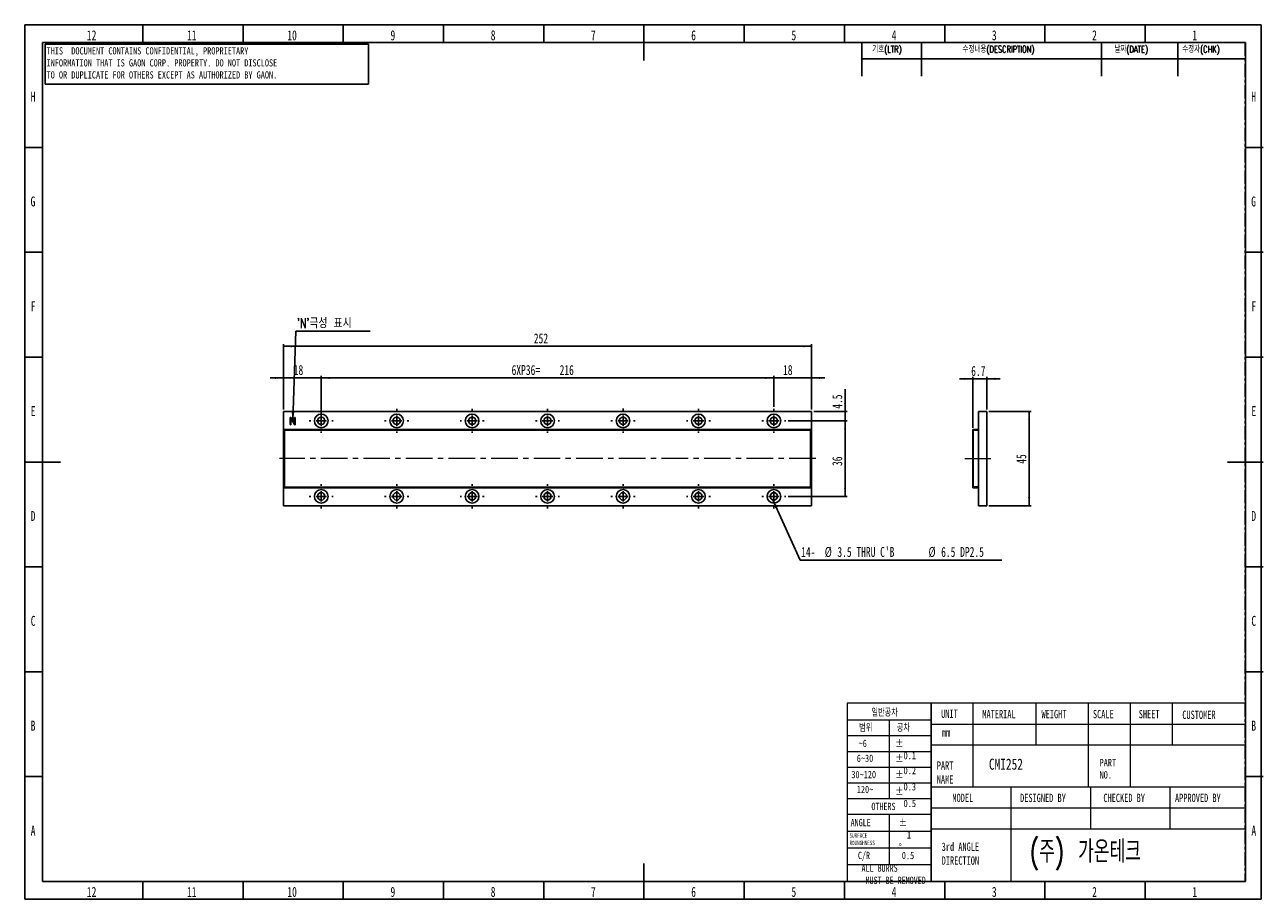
# Model space of a CAD drawing. Header units: millimetres. Extents: x 1 to 593, y 1 to 419.
import ezdxf

# ---------------------------------------------------------------- set-up
doc = ezdxf.new("R2010")
doc.units = ezdxf.units.MM
doc.linetypes.add('CENTER', pattern=[10.16, 6.35, -1.27, 1.27, -1.27])
doc.linetypes.add('CENTERX2', pattern=[20.32, 12.7, -2.54, 2.54, -2.54])
for name, color, linetype in [('CENTER_LINE', 1, 'CENTER'), ('DIM', 7, 'Continuous'), ('FORMAT', 7, 'Continuous')]:
    doc.layers.add(name, color=color, linetype=linetype)
doc.styles.add('SLDTEXTSTYLE0', font='TXT', dxfattribs={"width": 0.7})
doc.styles.add('SLDTEXTSTYLE1', font='TXT', dxfattribs={"width": 0.75})
doc.styles.add('SLDTEXTSTYLE2', font='TXT', dxfattribs={"width": 0.7, "bigfont": 'bigfont'})
doc.styles.add('SLDTEXTSTYLE3', font='TXT', dxfattribs={"width": 0.694444})
doc.dimstyles.new('SLDDIMSTYLE0', dxfattribs={"dimtxt": 5.45083, "dimasz": 4, "dimexe": 0, "dimexo": 0.0625, "dimgap": 1.362708, "dimtad": 1, "dimrnd": 1e-09, "dimzin": 12, "dimdsep": 46, "dimtxsty": 'SLDTEXTSTYLE0', "dimsah": 1, "dimcen": 0.09, "dimadec": 0, "dimazin": 3, "dimtfac": 1, "dimtmove": 0, "dimatfit": 0, "dimfxl": 0, "dimfrac": 2, "dimtolj": 1, "dimtzin": 12, "dimarcsym": 0})
doc.dimstyles.new('SLDDIMSTYLE1', dxfattribs={"dimtxt": 5.45083, "dimasz": 4, "dimexe": 0, "dimexo": 0.0625, "dimgap": 1.362708, "dimtad": 1, "dimrnd": 1e-09, "dimzin": 12, "dimdsep": 46, "dimtxsty": 'SLDTEXTSTYLE0', "dimsah": 1, "dimcen": 0.09, "dimadec": 0, "dimazin": 3, "dimtfac": 1, "dimtofl": 0, "dimtmove": 0, "dimatfit": 3, "dimfxl": 0, "dimfrac": 2, "dimtolj": 1, "dimtzin": 12, "dimarcsym": 0})
doc.dimstyles.new('SLDDIMSTYLE2', dxfattribs={"dimtxt": 0.18, "dimasz": 4, "dimexe": 0, "dimexo": 0.0625, "dimgap": 0, "dimtad": 0, "dimtih": 1, "dimtoh": 1, "dimdec": 0, "dimrnd": 1e-09, "dimzin": 0, "dimdsep": 46, "dimtxsty": 'Standard', "dimsah": 1, "dimcen": 0.09, "dimadec": 0, "dimazin": 0, "dimtfac": 4, "dimtdec": 0, "dimtofl": 0, "dimtmove": 0, "dimatfit": 3, "dimfxl": 0, "dimfrac": 2, "dimtolj": 1, "dimtzin": 0, "dimarcsym": 0})

# ---------------------------------------------------------------- blocks, each defined once
blk = doc.blocks.new('_D')
at = {"layer": 'DIM'}
for p, q in [((124.98, 250.11), (118.63, 250.11)), ((124.98, 235.11), (124.98, 251.11)), ((124.98, 250.11), (142.98, 250.11)), ((142.98, 230.61), (142.98, 251.11)), ((142.98, 250.11), (149.33, 250.11))]:
    blk.add_line(p, q, dxfattribs=at)
for points in [[(124.98, 250.11), (120.98, 250.61), (120.98, 249.61)], [(142.98, 250.11), (146.98, 249.61), (146.98, 250.61)]]:
    blk.add_solid(points, dxfattribs=at)
at = {"layer": 'DIM', "insert": (129.85, 256.25), "char_height": 4.762, "attachment_point": 1, "style": 'SLDTEXTSTYLE0'}
blk.add_mtext('18', dxfattribs=at)
blk = doc.blocks.new('_D_1')
at = {"layer": 'DIM'}
for p, q in [((124.98, 235.11), (124.98, 266.19)), ((376.98, 235.11), (376.98, 266.19)), ((124.98, 265.19), (376.98, 265.19))]:
    blk.add_line(p, q, dxfattribs=at)
for points in [[(124.98, 265.19), (128.98, 264.69), (128.98, 265.69)], [(376.98, 265.19), (372.98, 265.69), (372.98, 264.69)]]:
    blk.add_solid(points, dxfattribs=at)
at = {"layer": 'DIM', "insert": (244.41, 271.33), "char_height": 4.762, "attachment_point": 1, "style": 'SLDTEXTSTYLE0'}
blk.add_mtext('252', dxfattribs=at)
blk = doc.blocks.new('_D_2')
at = {"layer": 'DIM'}
for p, q in [((142.98, 236.36), (142.98, 251.11)), ((142.98, 250.11), (358.98, 250.11)), ((358.98, 236.36), (358.98, 251.11))]:
    blk.add_line(p, q, dxfattribs=at)
for points in [[(142.98, 250.11), (146.98, 249.61), (146.98, 250.61)], [(358.98, 250.11), (354.98, 250.61), (354.98, 249.61)]]:
    blk.add_solid(points, dxfattribs=at)
at = {"layer": 'DIM', "char_height": 4.762, "attachment_point": 1, "style": 'SLDTEXTSTYLE0'}
for s, insert in [('6XP36=', (233.81, 256.25)), ('216', (256.72, 256.25))]:
    blk.add_mtext(s, dxfattribs=dict(at, insert=insert))
blk = doc.blocks.new('_D_3')
at = {"layer": 'DIM'}
for p, q in [((358.98, 250.11), (352.63, 250.11)), ((358.98, 236.36), (358.98, 251.11)), ((358.98, 250.11), (376.98, 250.11)), ((376.98, 235.11), (376.98, 251.11)), ((376.98, 250.11), (383.33, 250.11))]:
    blk.add_line(p, q, dxfattribs=at)
for points in [[(358.98, 250.11), (354.98, 250.61), (354.98, 249.61)], [(376.98, 250.11), (380.98, 249.61), (380.98, 250.61)]]:
    blk.add_solid(points, dxfattribs=at)
at = {"layer": 'DIM', "insert": (363.35, 256.25), "char_height": 4.762, "attachment_point": 1, "style": 'SLDTEXTSTYLE0'}
blk.add_mtext('18', dxfattribs=at)
blk = doc.blocks.new('_D_4')
at = {"layer": 'DIM'}
for p, q in [((392.98, 234.11), (392.98, 244.8)), ((377.98, 234.11), (393.98, 234.11)), ((392.98, 234.11), (392.98, 229.61)), ((365.73, 229.61), (393.98, 229.61)), ((392.98, 229.61), (392.98, 223.26))]:
    blk.add_line(p, q, dxfattribs=at)
for points in [[(392.98, 234.11), (393.48, 238.11), (392.48, 238.11)], [(392.98, 229.61), (392.48, 225.61), (393.48, 225.61)]]:
    blk.add_solid(points, dxfattribs=at)
at = {"layer": 'DIM', "insert": (386.84, 235.4), "char_height": 4.762, "attachment_point": 1, "rotation": 90, "style": 'SLDTEXTSTYLE0'}
blk.add_mtext('4.5', dxfattribs=at)
blk = doc.blocks.new('_D_5')
at = {"layer": 'DIM'}
for p, q in [((365.73, 229.61), (393.98, 229.61)), ((392.98, 229.61), (392.98, 193.61)), ((365.73, 193.61), (393.98, 193.61))]:
    blk.add_line(p, q, dxfattribs=at)
for points in [[(392.98, 229.61), (392.48, 225.61), (393.48, 225.61)], [(392.98, 193.61), (393.48, 197.61), (392.48, 197.61)]]:
    blk.add_solid(points, dxfattribs=at)
at = {"layer": 'DIM', "insert": (386.84, 208.09), "char_height": 4.762, "attachment_point": 1, "rotation": 90, "style": 'SLDTEXTSTYLE0'}
blk.add_mtext('36', dxfattribs=at)
blk = doc.blocks.new('SW_NOTE_0')
at = {"layer": 'DIM', "color": 0}
blk.add_line((96.23, 0), (0, 0), dxfattribs=at)
at = {"layer": 'DIM', "color": 0, "attachment_point": 1, "style": 'SLDTEXTSTYLE0'}
for s, insert, char_height in [('14-', (0.47, 6.24), 4.762), ('%%c', (11.72, 6.24), 4.762), ("3.5 THRU C'B", (17.75, 6.24), 4.7625), ('%%c', (61.24, 6.24), 4.762), ('6.5 DP2.5', (67.27, 6.24), 4.762)]:
    blk.add_mtext(s, dxfattribs=dict(at, insert=insert, char_height=char_height))
blk = doc.blocks.new('SW_NOTE_0_1')
at = {"layer": 'DIM', "color": 0}
blk.add_line((35.43, 0), (0, 0), dxfattribs=at)
at = {"layer": 'DIM', "color": 0, "insert": (0.42, 6.21), "char_height": 4.762, "attachment_point": 1, "style": 'SLDTEXTSTYLE2'}
blk.add_mtext("'N'극성 표시", dxfattribs=at)
blk = doc.blocks.new('SW_CENTERMARKSYMBOL_0')
at = {"layer": 'DIM', "color": 0}
for p, q in [((-41, 0), (-41.75, 0)), ((-36, 0), (-38.5, 0)), ((-36, 5), (-36, 5.75)), ((-36, 0), (-36, 2.5)), ((-36, 0), (-36, -2.5)), ((-36, 0), (-33.5, 0)), ((-31, 0), (-30.25, 0)), ((-5, 0), (-5.75, 0)), ((0, 0), (-2.5, 0)), ((0, 5), (0, 5.75)), ((0, 0), (0, 2.5)), ((0, 0), (0, -2.5)), ((0, 0), (2.5, 0)), ((5, 0), (5.75, 0)), ((31, 0), (30.25, 0)), ((36, 0), (33.5, 0)), ((36, 5), (36, 5.75)), ((36, 0), (36, 2.5)), ((36, 0), (36, -2.5)), ((36, 0), (38.5, 0)), ((41, 0), (41.75, 0)), ((67, 0), (66.25, 0)), ((72, 0), (69.5, 0)), ((72, 5), (72, 5.75)), ((72, 0), (72, 2.5)), ((72, 0), (72, -2.5)), ((72, 0), (74.5, 0)), ((77, 0), (77.75, 0)), ((103, 0), (102.25, 0)), ((108, 0), (105.5, 0)), ((108, 5), (108, 5.87)), ((108, 0), (108, 2.5)), ((108, 0), (108, -2.5)), ((108, 0), (110.5, 0)), ((113, 0), (113.75, 0)), ((139, 0), (138.25, 0)), ((144, 0), (141.5, 0)), ((144, 5), (144, 5.75)), ((144, 0), (144, 2.5)), ((144, 0), (144, -2.5)), ((144, 0), (146.5, 0)), ((149, 0), (149.75, 0)), ((175, 0), (174.25, 0)), ((180, 0), (177.5, 0)), ((180, 5), (180, 5.75)), ((180, 0), (180, 2.5)), ((180, 0), (180, -2.5)), ((180, 0), (182.5, 0)), ((185, 0), (185.75, 0)), ((-36, -5), (-36, -5.75)), ((0, -5), (0, -5.75)), ((36, -5), (36, -5.75)), ((72, -5), (72, -5.75)), ((108, -5), (108, -5.75)), ((144, -5), (144, -5.75)), ((180, -5), (180, -5.75))]:
    blk.add_line(p, q, dxfattribs=at)
blk = doc.blocks.new('SW_CENTERMARKSYMBOL_1')
at = {"layer": 'DIM', "color": 0}
for p, q in [((-41, 0), (-41.75, 0)), ((-36, 0), (-38.5, 0)), ((-36, 5), (-36, 5.75)), ((-36, 0), (-36, 2.5)), ((-36, 0), (-36, -2.5)), ((-36, 0), (-33.5, 0)), ((-31, 0), (-30.25, 0)), ((-5, 0), (-5.75, 0)), ((0, 0), (-2.5, 0)), ((0, 5), (0, 5.75)), ((0, 0), (0, 2.5)), ((0, 0), (0, -2.5)), ((0, 0), (2.5, 0)), ((5, 0), (5.75, 0)), ((31, 0), (30.25, 0)), ((36, 0), (33.5, 0)), ((36, 5), (36, 5.75)), ((36, 0), (36, 2.5)), ((36, 0), (36, -2.5)), ((36, 0), (38.5, 0)), ((41, 0), (41.75, 0)), ((67, 0), (66.25, 0)), ((72, 0), (69.5, 0)), ((72, 5), (72, 5.75)), ((72, 0), (72, 2.5)), ((72, 0), (72, -2.5)), ((72, 0), (74.5, 0)), ((77, 0), (77.75, 0)), ((103, 0), (102.25, 0)), ((108, 0), (105.5, 0)), ((108, 5), (108, 5.75)), ((108, 0), (108, 2.5)), ((108, 0), (108, -2.5)), ((108, 0), (110.5, 0)), ((113, 0), (113.75, 0)), ((139, 0), (138.25, 0)), ((144, 0), (141.5, 0)), ((144, 5), (144, 5.75)), ((144, 0), (144, 2.5)), ((144, 0), (144, -2.5)), ((144, 0), (146.5, 0)), ((149, 0), (149.75, 0)), ((175, 0), (174.25, 0)), ((180, 0), (177.5, 0)), ((180, 5), (180, 5.75)), ((180, 0), (180, 2.5)), ((180, 0), (180, -2.5)), ((180, 0), (182.5, 0)), ((185, 0), (185.75, 0)), ((-36, -5), (-36, -5.75)), ((0, -5), (0, -5.75)), ((36, -5), (36, -5.75)), ((72, -5), (72, -5.75)), ((108, -5), (108, -5.75)), ((144, -5), (144, -5.75)), ((180, -5), (180, -5.75))]:
    blk.add_line(p, q, dxfattribs=at)
blk = doc.blocks.new('_D_6')
at = {"layer": 'DIM'}
for p, q in [((453.89, 249.66), (447.54, 249.66)), ((453.89, 226.26), (453.89, 250.66)), ((460.59, 249.66), (453.89, 249.66)), ((460.59, 235.11), (460.59, 250.66)), ((460.59, 249.66), (466.94, 249.66))]:
    blk.add_line(p, q, dxfattribs=at)
for points in [[(453.89, 249.66), (449.89, 250.16), (449.89, 249.16)], [(460.59, 249.66), (464.59, 249.16), (464.59, 250.16)]]:
    blk.add_solid(points, dxfattribs=at)
at = {"layer": 'DIM', "insert": (453.14, 255.8), "char_height": 4.762, "attachment_point": 1, "style": 'SLDTEXTSTYLE0'}
blk.add_mtext('6.7', dxfattribs=at)
blk = doc.blocks.new('_D_7')
at = {"layer": 'DIM'}
for p, q in [((461.59, 234.11), (481.79, 234.11)), ((480.79, 189.11), (480.79, 234.11)), ((461.59, 189.11), (481.79, 189.11))]:
    blk.add_line(p, q, dxfattribs=at)
for points in [[(480.79, 234.11), (480.29, 230.11), (481.29, 230.11)], [(480.79, 189.11), (481.29, 193.11), (480.29, 193.11)]]:
    blk.add_solid(points, dxfattribs=at)
at = {"layer": 'DIM', "insert": (474.66, 209.16), "char_height": 4.762, "attachment_point": 1, "rotation": 90, "style": 'SLDTEXTSTYLE0'}
blk.add_mtext('45', dxfattribs=at)

msp = doc.modelspace()

# ---------------------------------------------------------------- linework, layer by layer
at = {"color": 7, "linetype": 'Continuous', "lineweight": 25}
for p, q in [((57.833, 410), (57.833, 418.5)), ((105.667, 410), (105.667, 418.5)), ((153.5, 410), (153.5, 418.5)), ((201.333, 410), (201.333, 418.5)), ((249.167, 410), (249.167, 418.5)), ((297, 418.501), (297, 401.499)), ((344.833, 410), (344.833, 418.5)), ((392.667, 410), (392.667, 418.5)), ((440.5, 410), (440.5, 418.5)), ((488.333, 410), (488.333, 418.5)), ((536.167, 410), (536.167, 418.5)), ((10, 10), (10, 410)), ((10, 410), (584, 410)), ((584, 410), (584, 10)), ((10, 360), (1.5, 360)), ((584, 360), (592.5, 360)), ((10, 310), (1.5, 310)), ((584, 310), (592.5, 310)), ((10, 260), (1.5, 260)), ((584, 260), (592.5, 260)), ((376.983, 234.106), (124.983, 234.106)), ((124.983, 234.106), (124.983, 189.106)), ((128.165, 231.088), (128.165, 227.933)), ((128.468, 227.92), (128.468, 230.75)), ((128.468, 230.75), (129.98, 228.202)), ((128.684, 230.946), (128.524, 231.174)), ((130.239, 228.285), (128.684, 230.946)), ((130.239, 231.147), (130.239, 228.285)), ((130.542, 227.957), (130.542, 231.147)), ((376.983, 189.106), (376.983, 234.106)), ((456.59, 234.106), (460.59, 234.106)), ((456.59, 189.106), (456.59, 234.106)), ((460.59, 189.106), (460.59, 234.106)), ((376.483, 225.556), (125.483, 225.556)), ((125.483, 225.556), (125.483, 225.256)), ((376.483, 225.256), (125.483, 225.256)), ((125.483, 225.256), (125.483, 197.956)), ((129.98, 228.202), (130.238, 227.829)), ((376.483, 225.556), (376.483, 225.256)), ((376.483, 225.256), (376.483, 197.956)), ((454.09, 225.256), (453.89, 225.256)), ((453.89, 225.256), (453.89, 197.956)), ((454.09, 225.256), (454.09, 197.956)), ((454.09, 225.106), (456.59, 225.106)), ((454.19, 225.556), (454.19, 225.356)), ((456.29, 225.556), (454.19, 225.556)), ((456.29, 225.356), (454.19, 225.356)), ((456.29, 225.356), (456.29, 225.556)), ((1.499, 210), (18.501, 210)), ((592.501, 210), (575.499, 210)), ((376.483, 197.956), (125.483, 197.956)), ((125.483, 197.956), (125.483, 197.656)), ((376.483, 197.656), (125.483, 197.656)), ((376.483, 197.956), (376.483, 197.656)), ((453.89, 197.956), (454.09, 197.956)), ((454.09, 198.106), (456.59, 198.106)), ((454.19, 197.856), (454.19, 197.656)), ((454.19, 197.856), (456.29, 197.856)), ((454.19, 197.656), (456.29, 197.656)), ((456.29, 197.656), (456.29, 197.856)), ((124.983, 189.106), (376.983, 189.106)), ((456.59, 189.106), (460.59, 189.106)), ((10, 160), (1.5, 160)), ((584, 160), (592.5, 160)), ((10, 110), (1.5, 110)), ((584, 110), (592.5, 110)), ((10, 60), (1.5, 60)), ((584, 60), (592.5, 60)), ((297, 1.499), (297, 18.501)), ((584, 10), (10, 10)), ((57.833, 10), (57.833, 1.5)), ((105.667, 10), (105.667, 1.5)), ((153.5, 10), (153.5, 1.5)), ((201.333, 10), (201.333, 1.5)), ((249.167, 10), (249.167, 1.5)), ((344.833, 10), (344.833, 1.5)), ((392.667, 10), (392.667, 1.5)), ((440.5, 10), (440.5, 1.5)), ((488.333, 10), (488.333, 1.5)), ((536.167, 10), (536.167, 1.5))]:
    msp.add_line(p, q, dxfattribs=at)
at = {"color": 7, "linetype": 'Continuous', "lineweight": 18}
for p, q in [((434, 95), (394, 95)), ((394, 95), (394, 10)), ((583.884, 95), (434, 95)), ((434, 95), (434, 10)), ((434, 10), (434, 95)), ((454, 95), (454, 75)), ((484, 95), (484, 75)), ((509, 95), (509, 75)), ((529, 95), (529, 75)), ((549, 95), (549, 75)), ((583.884, 95), (583.884, 10)), ((394, 87), (434, 87)), ((414, 87), (414, 49.5)), ((434, 85), (583.972, 85)), ((394, 79.5), (434, 79.5)), ((394, 72), (434, 72)), ((583.972, 75), (434, 75)), ((454, 75), (454, 55)), ((509, 75), (509, 55)), ((529, 75), (529, 55)), ((394, 64.5), (434, 64.5)), ((394, 57), (434, 57)), ((584, 55), (434, 55)), ((472, 55), (472, 45)), ((510, 55), (510, 45)), ((548, 55), (548, 45)), ((394, 49.5), (434, 49.5)), ((394, 42), (434, 42)), ((414, 42), (414, 18)), ((434, 45), (583.884, 45)), ((472, 45), (472, 10)), ((510, 45), (510, 35)), ((548, 45), (548, 35)), ((394, 34), (434, 34)), ((434, 35), (583.884, 35)), ((394, 26), (434, 26)), ((394, 18), (434, 18)), ((394, 10), (434, 10)), ((583.884, 10), (434, 10))]:
    msp.add_line(p, q, dxfattribs=at)
at = {"color": 7, "linetype": 'Continuous', "lineweight": 25}
for centre, radius in [((142.983, 229.606), 3.25), ((142.983, 229.606), 1.75), ((178.983, 229.606), 3.25), ((178.983, 229.606), 1.75), ((214.983, 229.606), 3.25), ((214.983, 229.606), 1.75), ((250.983, 229.606), 3.25), ((250.983, 229.606), 1.75), ((286.983, 229.606), 3.25), ((286.983, 229.606), 1.75), ((322.983, 229.606), 3.25), ((322.983, 229.606), 1.75), ((358.983, 229.606), 3.25), ((358.983, 229.606), 1.75), ((142.983, 193.606), 3.25), ((142.983, 193.606), 1.75), ((178.983, 193.606), 3.25), ((178.983, 193.606), 1.75), ((214.983, 193.606), 3.25), ((214.983, 193.606), 1.75), ((250.983, 193.606), 3.25), ((250.983, 193.606), 1.75), ((286.983, 193.606), 3.25), ((286.983, 193.606), 1.75), ((322.983, 193.606), 3.25), ((322.983, 193.606), 1.75), ((358.983, 193.606), 3.25), ((358.983, 193.606), 1.75)]:
    msp.add_circle(centre, radius, dxfattribs=at)
for centre, radius, start, end in [((454.19, 225.256), 0.3, 90, 180), ((454.19, 225.256), 0.1, 90, 180), ((454.19, 197.956), 0.3, 180, 270), ((454.19, 197.956), 0.1, 180, 270)]:
    msp.add_arc(centre, radius, start, end, dxfattribs=at)
for points, knots in [([(128.306, 231.27), (128.283, 231.264), (128.237, 231.252), (128.173, 231.189), (128.168, 231.126), (128.165, 231.088)], [0, 0, 0, 0, 0.2810917, 0.5607013, 1, 1, 1, 1]), ([(128.524, 231.174), (128.51, 231.192), (128.481, 231.23), (128.405, 231.273), (128.344, 231.271), (128.306, 231.27)], [0, 0, 0, 0, 0.2805767, 0.5611951, 1, 1, 1, 1]), ([(130.283, 231.243), (130.269, 231.227), (130.243, 231.2), (130.241, 231.163), (130.239, 231.147)], [0, 0, 0, 0, 0.5587208, 1, 1, 1, 1]), ([(130.388, 231.27), (130.367, 231.268), (130.33, 231.267), (130.297, 231.25), (130.283, 231.243)], [0, 0, 0, 0, 0.55934189, 1, 1, 1, 1]), ([(130.494, 231.238), (130.476, 231.248), (130.442, 231.267), (130.405, 231.269), (130.388, 231.27)], [0, 0, 0, 0, 0.5579699, 1, 1, 1, 1]), ([(130.542, 231.147), (130.539, 231.167), (130.535, 231.204), (130.507, 231.228), (130.494, 231.238)], [0, 0, 0, 0, 0.5589026, 1, 1, 1, 1]), ([(128.165, 227.933), (128.167, 227.908), (128.17, 227.865), (128.197, 227.83), (128.209, 227.815)], [0, 0, 0, 0, 0.5599978, 1, 1, 1, 1]), ([(128.209, 227.815), (128.226, 227.801), (128.258, 227.777), (128.297, 227.772), (128.314, 227.77)], [0, 0, 0, 0, 0.5590881, 1, 1, 1, 1]), ([(128.314, 227.77), (128.335, 227.77), (128.372, 227.772), (128.405, 227.79), (128.42, 227.797)], [0, 0, 0, 0, 0.5593131, 1, 1, 1, 1]), ([(128.42, 227.797), (128.436, 227.818), (128.464, 227.854), (128.467, 227.9), (128.468, 227.92)], [0, 0, 0, 0, 0.55890884, 1, 1, 1, 1]), ([(130.238, 227.829), (130.25, 227.814), (130.274, 227.785), (130.34, 227.761), (130.388, 227.766), (130.418, 227.77)], [0, 0, 0, 0, 0.2798111, 0.560678, 1, 1, 1, 1]), ([(130.418, 227.77), (130.439, 227.777), (130.483, 227.793), (130.535, 227.861), (130.539, 227.92), (130.542, 227.957)], [0, 0, 0, 0, 0.2805448, 0.5604064, 1, 1, 1, 1])]:
    msp.add_open_spline(points, degree=3, knots=knots, dxfattribs=at)
at = {"layer": 'CENTER_LINE'}
for p, q in [((13.577, 410), (583.884, 410)), ((583.884, 410), (583.884, 10)), ((13.577, 10), (583.884, 10))]:
    msp.add_line(p, q, dxfattribs=at)
at = {"layer": 'DIM'}
for p, q in [((11.158, 409.296), (165.544, 409.296)), ((11.158, 409.296), (11.158, 390.12)), ((165.544, 409.296), (165.544, 390.12)), ((400.884, 410), (400.884, 393.95)), ((429.384, 410), (429.384, 393.95)), ((515.322, 409.905), (515.322, 393.95)), ((551.78, 410), (551.78, 393.95)), ((400.884, 402.2), (583.884, 402.2)), ((11.158, 390.12), (165.544, 390.12))]:
    msp.add_line(p, q, dxfattribs=at)
at = {"layer": 'DIM', "linetype": 'CENTERX2', "lineweight": 18}
for p, q in [((378.983, 211.606), (122.983, 211.606)), ((450.098, 211.606), (462.59, 211.606))]:
    msp.add_line(p, q, dxfattribs=at)
at = {"layer": 'FORMAT'}
for p, q in [((1.5, 418.5), (591.5, 418.5)), ((1.5, 418.5), (1.5, 1.5)), ((591.5, 418.5), (591.5, 1.5)), ((1.5, 1.5), (591.5, 1.5))]:
    msp.add_line(p, q, dxfattribs=at)

# ---------------------------------------------------------------- block references
at = {"layer": 'DIM'}
for name, p in [('SW_NOTE_0_1', (130.913, 272.391)), ('SW_CENTERMARKSYMBOL_0', (178.983, 229.606)), ('SW_CENTERMARKSYMBOL_1', (178.983, 193.606)), ('SW_NOTE_0', (371.531, 163.246))]:
    msp.add_blockref(name, p, dxfattribs=at)

# ---------------------------------------------------------------- texts
at = {"color": 7, "linetype": 'Continuous', "lineweight": 0}
for s, insert, char_height, attachment_point, style in [('12', (33.4, 415.879), 4.7625, 2, 'SLDTEXTSTYLE0'), ('11', (81.233, 415.879), 4.7625, 2, 'SLDTEXTSTYLE0'), ('10', (129.066, 415.879), 4.7625, 2, 'SLDTEXTSTYLE0'), ('9', (177.158, 415.879), 4.762, 2, 'SLDTEXTSTYLE0'), ('8', (224.991, 415.879), 4.762, 2, 'SLDTEXTSTYLE0'), ('7', (272.825, 415.879), 4.762, 2, 'SLDTEXTSTYLE0'), ('6', (320.658, 415.879), 4.762, 2, 'SLDTEXTSTYLE0'), ('5', (368.491, 415.879), 4.762, 2, 'SLDTEXTSTYLE0'), ('4', (416.325, 415.879), 4.762, 2, 'SLDTEXTSTYLE0'), ('3', (464.158, 415.879), 4.762, 2, 'SLDTEXTSTYLE0'), ('2', (511.991, 415.879), 4.762, 2, 'SLDTEXTSTYLE0'), ('1', (559.825, 415.879), 4.762, 2, 'SLDTEXTSTYLE0'), ('H', (5.44, 386.629), 4.762, 2, 'SLDTEXTSTYLE0'), ('H', (587.94, 386.629), 4.762, 2, 'SLDTEXTSTYLE0'), ('G', (5.391, 336.629), 4.762, 2, 'SLDTEXTSTYLE0'), ('G', (587.891, 336.629), 4.762, 2, 'SLDTEXTSTYLE0'), ('F', (5.495, 286.629), 4.762, 2, 'SLDTEXTSTYLE0'), ('F', (587.995, 286.629), 4.762, 2, 'SLDTEXTSTYLE0'), ('E', (5.477, 236.629), 4.762, 2, 'SLDTEXTSTYLE0'), ('E', (587.977, 236.629), 4.762, 2, 'SLDTEXTSTYLE0'), ('D', (5.466, 186.629), 4.762, 2, 'SLDTEXTSTYLE0'), ('D', (587.966, 186.629), 4.762, 2, 'SLDTEXTSTYLE0'), ('C', (5.479, 136.629), 4.762, 2, 'SLDTEXTSTYLE0'), ('C', (587.979, 136.629), 4.762, 2, 'SLDTEXTSTYLE0'), ('일반공차', (405.526, 92.147), 3.5, 1, 'SLDTEXTSTYLE2'), ('UNIT', (438.791, 91.959), 3.9687, 1, 'SLDTEXTSTYLE0'), ('MATERIAL', (458.46, 91.77), 3.9687, 1, 'SLDTEXTSTYLE0'), ('WEIGHT', (486.7, 91.77), 3.9687, 1, 'SLDTEXTSTYLE0'), ('SCALE', (511.232, 91.77), 3.9687, 1, 'SLDTEXTSTYLE0'), ('SHEET', (533.106, 91.77), 3.9687, 1, 'SLDTEXTSTYLE0'), ('CUSTOMER', (553.885, 91.445), 3.9687, 1, 'SLDTEXTSTYLE0'), ('B', (5.463, 86.629), 4.762, 2, 'SLDTEXTSTYLE0'), ('범위', (399.674, 84.895), 3.5, 1, 'SLDTEXTSTYLE2'), ('공차', (417.635, 84.895), 3.5, 1, 'SLDTEXTSTYLE2'), ('B', (587.963, 86.629), 4.762, 2, 'SLDTEXTSTYLE0'), ('~6', (399.413, 77.596), 3.5, 1, 'SLDTEXTSTYLE1'), ('%%p^J  0.1', (416.897, 77.596), 3.5, 1, 'SLDTEXTSTYLE3'), ('mm', (439.192, 83.016), 3.9687, 1, 'SLDTEXTSTYLE0'), ('6~30', (398.542, 70.458), 3.5, 1, 'SLDTEXTSTYLE1'), ('%%p^J  0.2', (416.897, 70.458), 3.5, 1, 'SLDTEXTSTYLE3'), ('PART^JNAME', (436.721, 67.208), 3.9687, 1, 'SLDTEXTSTYLE0'), ('CMI252', (461.621, 68.543), 5.2917, 1, 'SLDTEXTSTYLE1'), ('PART^JNO.', (514.421, 68.37), 3.5, 1, 'SLDTEXTSTYLE1'), ('30~120', (395.956, 62.706), 3.5, 1, 'SLDTEXTSTYLE1'), ('%%p^J  0.3', (416.897, 62.706), 3.5, 1, 'SLDTEXTSTYLE3'), ('120~', (398.542, 55.608), 3.5, 1, 'SLDTEXTSTYLE1'), ('%%p^J  0.5', (416.897, 54.789), 3.5, 1, 'SLDTEXTSTYLE3'), ('OTHERS', (405.526, 47.497), 3.5, 1, 'SLDTEXTSTYLE0'), ('MODEL', (444.168, 51.802), 3.9687, 1, 'SLDTEXTSTYLE0'), ('DESIGNED BY', (476.478, 51.802), 3.96875, 1, 'SLDTEXTSTYLE0'), ('CHECKED BY', (516.218, 51.802), 3.9687, 1, 'SLDTEXTSTYLE0'), ('APPROVED BY', (550.382, 51.802), 3.96875, 1, 'SLDTEXTSTYLE0'), ('A', (5.485, 36.629), 4.762, 2, 'SLDTEXTSTYLE0'), ('ANGLE', (395.605, 39.807), 3.5, 1, 'SLDTEXTSTYLE0'), ('%%p^J  1^J%%d', (418.553, 39.781), 3.5, 1, 'SLDTEXTSTYLE1'), ('A', (587.985, 36.629), 4.762, 2, 'SLDTEXTSTYLE0'), ('SURFACE^JROUNGHNESS', (395.072, 32.954), 2.11667, 1, 'SLDTEXTSTYLE0'), ('(주) 가온테크', (481.188, 29.519), 10.5833, 1, 'SLDTEXTSTYLE2'), ('C/R', (399.086, 24.136), 3.5, 1, 'SLDTEXTSTYLE0'), ('0.5', (420.035, 24.111), 3.5, 1, 'SLDTEXTSTYLE1'), ('3rd ANGLE^JDIRECTION', (439.047, 28.534), 3.96875, 1, 'SLDTEXTSTYLE0'), ('ALL BURRS^J MUST BE REMOVED', (400.802, 18.082), 3.5, 1, 'SLDTEXTSTYLE0'), ('12', (33.4, 7.379), 4.7625, 2, 'SLDTEXTSTYLE0'), ('11', (81.233, 7.379), 4.7625, 2, 'SLDTEXTSTYLE0'), ('10', (129.066, 7.379), 4.7625, 2, 'SLDTEXTSTYLE0'), ('9', (177.158, 7.379), 4.762, 2, 'SLDTEXTSTYLE0'), ('8', (224.991, 7.379), 4.762, 2, 'SLDTEXTSTYLE0'), ('7', (272.825, 7.379), 4.762, 2, 'SLDTEXTSTYLE0'), ('6', (320.658, 7.379), 4.762, 2, 'SLDTEXTSTYLE0'), ('5', (368.491, 7.379), 4.762, 2, 'SLDTEXTSTYLE0'), ('4', (416.325, 7.379), 4.762, 2, 'SLDTEXTSTYLE0'), ('3', (464.158, 7.379), 4.762, 2, 'SLDTEXTSTYLE0'), ('2', (511.991, 7.379), 4.762, 2, 'SLDTEXTSTYLE0'), ('1', (559.825, 7.379), 4.762, 2, 'SLDTEXTSTYLE0')]:
    msp.add_mtext(s, dxfattribs=dict(at, insert=insert, char_height=char_height, attachment_point=attachment_point, style=style))
at = {"layer": 'DIM', "attachment_point": 1}
for s, insert, char_height, style in [('THIS  DOCUMENT CONTAINS CONFIDENTIAL, PROPRIETARY ^JINFORMATION THAT IS GAON CORP. PROPERTY. DO NOT DISCLOSE ^JTO OR DUPLICATE FOR OTHERS EXCEPT AS AUTHORIZED BY GAON.', (11.906, 407.791), 3.439583, 'SLDTEXTSTYLE0'), ('기호(LTR)', (405.92, 408.389), 3.175, 'SLDTEXTSTYLE2'), ('수정내용(DESCRIPTION)', (448.986, 408.389), 3.175, 'SLDTEXTSTYLE2'), ('날짜(DATE)', (521.483, 408.389), 3.175, 'SLDTEXTSTYLE2'), ('수정자(CHK)', (553.826, 408.389), 3.175, 'SLDTEXTSTYLE2')]:
    msp.add_mtext(s, dxfattribs=dict(at, insert=insert, char_height=char_height, style=style))

# ---------------------------------------------------------------- dimensions: what is measured, and where the dimension line sits
at = {"layer": 'DIM'}
for base, p1, p2, dimstyle, picture, middle in [((376.983, 265.188), (124.983, 234.106), (376.983, 234.106), 'SLDDIMSTYLE1', '_D_1', (249.879, 265.188)), ((142.983, 250.106), (124.983, 234.106), (142.983, 229.606), 'SLDDIMSTYLE0', '_D', (133.491, 250.106)), ((376.983, 250.106), (358.983, 235.356), (376.983, 234.106), 'SLDDIMSTYLE0', '_D_3', (366.996, 250.106))]:
    dim = msp.add_linear_dim(base=base, p1=p1, p2=p2, dimstyle=dimstyle, dxfattribs=at)
    dim.commit()
    dim.dimension.update_dxf_attribs({"geometry": picture, "text_midpoint": middle, "dimtype": 160})
dim = msp.add_linear_dim(base=(358.983, 250.106), p1=(142.983, 235.356), p2=(358.983, 235.356), text='6XP36=<>', dimstyle='SLDDIMSTYLE1', dxfattribs=at)
dim.commit()
dim.dimension.update_dxf_attribs({"geometry": '_D_2', "text_midpoint": (250.727, 250.106), "dimtype": 160})
for base, p1, p2, angle, dimstyle, picture, middle in [((453.89, 249.662), (460.59, 234.106), (453.89, 225.256), 0, 'SLDDIMSTYLE0', '_D_6', (457.836, 249.662)), ((392.983, 229.606), (376.983, 234.106), (364.733, 229.606), 90, 'SLDDIMSTYLE0', '_D_4', (392.983, 240.097)), ((480.795, 234.106), (460.59, 189.106), (460.59, 234.106), 90, 'SLDDIMSTYLE1', '_D_7', (480.795, 212.804)), ((392.983, 193.606), (364.733, 229.606), (364.733, 193.606), 90, 'SLDDIMSTYLE1', '_D_5', (392.983, 211.73))]:
    dim = msp.add_linear_dim(base=base, p1=p1, p2=p2, angle=angle, dimstyle=dimstyle, dxfattribs=at)
    dim.commit()
    dim.dimension.update_dxf_attribs({"geometry": picture, "text_midpoint": middle, "dimtype": 160})

# ---------------------------------------------------------------- leaders
for points in [[(129.348, 229.81), (130.913, 272.391)], [(358.507, 191.922), (371.531, 163.246)]]:
    msp.add_leader(points, dimstyle='SLDDIMSTYLE2', dxfattribs=at)

doc.saveas('drawing.dxf')
